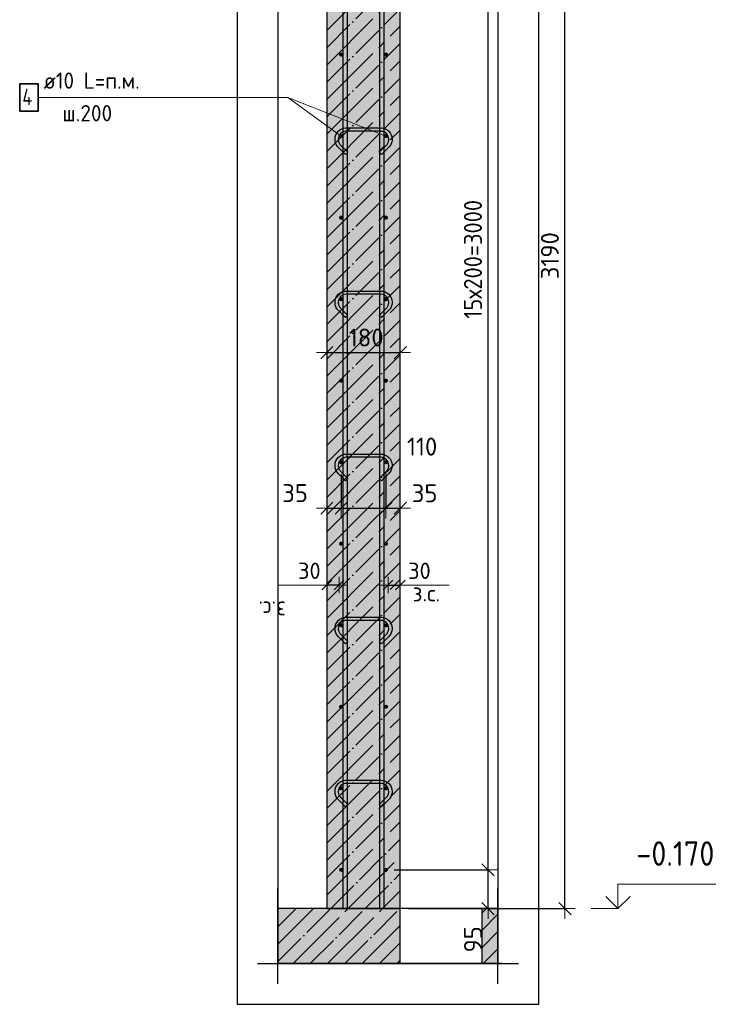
# Model space of a CAD drawing. Header units: millimetres. Extents: x -2258 to 68686, y -2266 to 30725.
# Tile 63 of 83: x 37119 to 38838, y 21875 to 24291. Entities that reach past the tile are written whole.
import ezdxf

# ---------------------------------------------------------------- set-up
doc = ezdxf.new("R2010")
doc.units = ezdxf.units.MM
doc.header["$PDMODE"] = 65
doc.linetypes.add('______11', pattern=[100, 80, -10, 0, -10])
doc.linetypes.add('______5', pattern=[220, 160, -20, 20, -20])
for name, color, linetype, lineweight in [('Standard', 7, 'Continuous', 25), ('Арм.стержн. вертикальными 1', 22, 'Continuous', 35), ('Арм.стержн.горизонт. 1', 180, 'Continuous', 35), ('Высотная отметки_ общее', 7, 'Continuous', 13), ('Размерная линия_ общее', 7, 'Continuous', 13), ('Размерная линия_ общее_1', 7, 'Continuous', 13)]:
    doc.layers.add(name, color=color, linetype=linetype, lineweight=lineweight)
doc.layers.add('Арм.стержн.Стяжки', color=7, linetype='Continuous', lineweight=35, true_color=0x501e0f)
doc.styles.add('ISOCPEUR', font='ISOCPEUR')
doc.dimstyles.new('DIMSTYLE_11', dxfattribs={"dimtxt": 44, "dimasz": 50, "dimexe": 0, "dimexo": 0, "dimgap": 22, "dimtad": 2, "dimdec": 0, "dimrnd": 5, "dimzin": 12, "dimdsep": 46, "dimtxsty": 'ISOCPEUR', "dimblk1": 'ALL_ML_STRICH', "dimblk2": 'ALL_ML_STRICH', "dimsah": 1, "dimcen": 0, "dimclrd": 7, "dimclre": 256, "dimclrt": 7, "dimadec": 0, "dimazin": 0, "dimtfac": 1, "dimtdec": 0, "dimtix": 1, "dimtmove": 2, "dimatfit": 3, "dimfxl": 0, "dimtvp": 1.2, "dimtzin": 0, "dimlwd": 0, "dimlwe": -3, "dimarcsym": 0})
doc.dimstyles.new('DIMSTYLE_3', dxfattribs={"dimtxt": 44, "dimasz": 50, "dimexe": 0, "dimexo": 0, "dimgap": 22, "dimtad": 2, "dimdec": 0, "dimrnd": 5, "dimzin": 12, "dimdsep": 46, "dimtxsty": 'ISOCPEUR', "dimblk1": 'ALL_ML_STRICH', "dimblk2": 'ALL_ML_STRICH', "dimsah": 1, "dimcen": 0, "dimclrd": 7, "dimclre": 256, "dimclrt": 7, "dimadec": 0, "dimazin": 0, "dimtfac": 1, "dimtdec": 0, "dimtix": 1, "dimtmove": 2, "dimatfit": 3, "dimfxl": 0, "dimtzin": 0, "dimlwd": 0, "dimlwe": -3, "dimarcsym": 0})
doc.dimstyles.new('DIMSTYLE_9', dxfattribs={"dimtxt": 40, "dimasz": 40, "dimexe": 0, "dimexo": 0.001, "dimgap": 20, "dimtad": 2, "dimdec": 0, "dimrnd": 5, "dimzin": 12, "dimdsep": 46, "dimtxsty": 'ISOCPEUR', "dimblk1": 'ALL_ML_STRICH', "dimblk2": 'ALL_ML_STRICH', "dimsah": 1, "dimcen": 0, "dimse1": 1, "dimse2": 1, "dimclrd": 7, "dimclre": 256, "dimclrt": 7, "dimadec": 0, "dimazin": 0, "dimtfac": 1, "dimtdec": 0, "dimtix": 1, "dimtmove": 2, "dimatfit": 3, "dimfxl": 0, "dimtvp": 1.2, "dimtzin": 0, "dimlwd": 0, "dimlwe": -3, "dimarcsym": 0})

# ---------------------------------------------------------------- blocks, each defined once
blk = doc.blocks.new('ALL_ML_STRICH')
at = {"color": 0, "linetype": 'ByBlock', "lineweight": -2}
for p, q in [((0, -0.5), (0, 0.5)), ((-1, 0), (0.5, 0)), ((-0.3, -0.3), (0.3, 0.3))]:
    blk.add_line(p, q, dxfattribs=at)
blk = doc.blocks.new('*D234')
at = {"layer": 'DEFPOINTS', "color": 7, "linetype": 'Continuous', "lineweight": 13, "transparency": 33554687}
for p in [(38174.8, 25300.1), (38052.8, 22110.1), (38456.8, 22110.1)]:
    blk.add_point(p, dxfattribs=at)
at = {"layer": 'Размерная линия_ общее', "color": 253, "linetype": 'Continuous', "lineweight": -2, "true_color": 0xa0a0a0, "transparency": 33554687}
for p, q in [((38194.8, 25300.1), (38456.8, 25300.1)), ((38072.8, 22110.1), (38456.8, 22110.1))]:
    blk.add_line(p, q, dxfattribs=at)
at = {"layer": 'Размерная линия_ общее', "color": 7, "linetype": 'Continuous', "lineweight": -2, "transparency": 33554687}
blk.add_line((38456.8, 22110.1), (38456.8, 25300.1), dxfattribs=at)
at = {"layer": 'Размерная линия_ общее', "color": 7, "linetype": 'Continuous', "lineweight": 13, "transparency": 33554687, "xscale": 50, "yscale": 50, "zscale": 50}
for p, rotation in [((38456.8, 25300.1), 90), ((38456.8, 22110.1), 270)]:
    blk.add_blockref('ALL_ML_STRICH', p, dxfattribs=dict(at, rotation=rotation))
at = {"layer": 'Размерная линия_ общее', "color": 7, "linetype": 'Continuous', "lineweight": 13, "transparency": 33554687, "insert": (38419.8, 23711.7), "char_height": 44, "width": 176, "attachment_point": 5, "rotation": 90, "style": 'ISOCPEUR'}
blk.add_mtext('\\A1;{3190}', dxfattribs=at)
blk = doc.blocks.new('COMPLEX_ELEVATIONDIM_7')
at = {"layer": 'Высотная отметки_ общее', "color": 7, "linetype": 'Continuous', "lineweight": 13, "transparency": 33554687}
for p, q in [((38586.8, 22110.1), (38586.8, 22170.1)), ((38586.8, 22170.1), (38826.8, 22170.1)), ((38586.8, 22110.1), (38556.8, 22140.1)), ((38586.8, 22110.1), (38616.8, 22140.1)), ((38586.8, 22110.1), (38586.8, 22110.1)), ((38586.8, 22110.1), (38586.8, 22110.1)), ((38586.8, 22110.1), (38586.8, 22110.1)), ((38586.8, 22110.1), (38586.8, 22110.1))]:
    blk.add_line(p, q, dxfattribs=at)
blk.add_lwpolyline([(38586.8, 22110.1), (38526.8, 22110.1), (38526.8, 22110.1), (38520.7, 22110.1)], dxfattribs=at)
at = {"layer": 'Высотная отметки_ общее', "color": 7, "linetype": 'Continuous', "lineweight": 13, "transparency": 33554687, "insert": (38631.8, 22215.1), "char_height": 60, "width": 242.825, "attachment_point": 7, "style": 'ISOCPEUR'}
blk.add_mtext('\\W0.90;-0.170', dxfattribs=at)
blk = doc.blocks.new('*D237')
at = {"layer": 'DEFPOINTS', "color": 7, "linetype": 'Continuous', "lineweight": 13, "transparency": 33554687}
for p in [(38017.8, 22205.1), (38052.8, 22110.1), (38268.1, 22110.1)]:
    blk.add_point(p, dxfattribs=at)
at = {"layer": 'Размерная линия_ общее', "color": 253, "linetype": 'Continuous', "lineweight": -2, "true_color": 0xa0a0a0, "transparency": 33554687}
for p, q in [((38037.8, 22205.1), (38268.1, 22205.1)), ((38072.8, 22110.1), (38268.1, 22110.1))]:
    blk.add_line(p, q, dxfattribs=at)
at = {"layer": 'Размерная линия_ общее', "color": 7, "linetype": 'Continuous', "lineweight": -2, "transparency": 33554687}
blk.add_line((38268.1, 22110.1), (38268.1, 22205.1), dxfattribs=at)
at = {"layer": 'Размерная линия_ общее', "color": 7, "linetype": 'Continuous', "lineweight": 13, "transparency": 33554687, "xscale": 50, "yscale": 50, "zscale": 50}
for p, rotation in [((38268.1, 22205.1), 90), ((38268.1, 22110.1), 270)]:
    blk.add_blockref('ALL_ML_STRICH', p, dxfattribs=dict(at, rotation=rotation))
at = {"layer": 'Размерная линия_ общее', "color": 7, "linetype": 'Continuous', "lineweight": 13, "transparency": 33554687, "insert": (38231.1, 22034.6), "char_height": 44, "width": 88, "attachment_point": 5, "rotation": 90, "style": 'ISOCPEUR'}
blk.add_mtext('\\A1;{95}', dxfattribs=at)
blk = doc.blocks.new('*D238')
at = {"layer": 'DEFPOINTS', "color": 7, "linetype": 'Continuous', "lineweight": 13, "transparency": 33554687}
for p in [(38017.8, 25205.1), (38017.8, 22205.1), (38268.1, 22205.1)]:
    blk.add_point(p, dxfattribs=at)
at = {"layer": 'Размерная линия_ общее', "color": 253, "linetype": 'Continuous', "lineweight": -2, "true_color": 0xa0a0a0, "transparency": 33554687}
for p, q in [((38037.8, 25205.1), (38268.1, 25205.1)), ((38037.8, 22205.1), (38268.1, 22205.1))]:
    blk.add_line(p, q, dxfattribs=at)
at = {"layer": 'Размерная линия_ общее', "color": 7, "linetype": 'Continuous', "lineweight": -2, "transparency": 33554687}
blk.add_line((38268.1, 22205.1), (38268.1, 25205.1), dxfattribs=at)
at = {"layer": 'Размерная линия_ общее', "color": 7, "linetype": 'Continuous', "lineweight": 13, "transparency": 33554687, "xscale": 50, "yscale": 50, "zscale": 50}
for p, rotation in [((38268.1, 25205.1), 90), ((38268.1, 22205.1), 270)]:
    blk.add_blockref('ALL_ML_STRICH', p, dxfattribs=dict(at, rotation=rotation))
at = {"layer": 'Размерная линия_ общее', "color": 7, "linetype": 'Continuous', "lineweight": 13, "transparency": 33554687, "insert": (38209.1, 23557.1), "char_height": 44, "width": 2.2, "attachment_point": 1, "rotation": 90, "line_spacing_factor": 0.60241, "style": 'ISOCPEUR'}
blk.add_mtext('\\W0.91;15х200=3000', dxfattribs=at)
blk = doc.blocks.new('*D242')
at = {"layer": 'DEFPOINTS', "color": 7, "linetype": 'Continuous', "lineweight": 13, "transparency": 33554687}
for p in [(38022.8, 22903.8), (38022.8, 22895), (38052.8, 22895)]:
    blk.add_point(p, dxfattribs=at)
at = {"layer": 'Размерная линия_ общее_1', "color": 7, "linetype": 'Continuous', "lineweight": -2, "transparency": 33554687}
blk.add_line((38022.8, 22903.8), (38052.8, 22903.8), dxfattribs=at)
at = {"layer": 'Размерная линия_ общее_1', "color": 7, "linetype": 'Continuous', "lineweight": 13, "transparency": 33554687, "xscale": 40, "yscale": 40, "zscale": 40, "rotation": 180}
blk.add_blockref('ALL_ML_STRICH', (38022.8, 22903.8), dxfattribs=at)
at = {"layer": 'Размерная линия_ общее_1', "color": 7, "linetype": 'Continuous', "lineweight": 13, "transparency": 33554687, "xscale": 40, "yscale": 40, "zscale": 40}
blk.add_blockref('ALL_ML_STRICH', (38052.8, 22903.8), dxfattribs=at)
at = {"layer": 'Размерная линия_ общее_1', "color": 7, "linetype": 'Continuous', "lineweight": 13, "transparency": 33554687, "insert": (38099.8, 22938.8), "char_height": 40, "width": 80, "attachment_point": 5, "style": 'ISOCPEUR'}
blk.add_mtext('\\A1;{30}', dxfattribs=at)
at = {"layer": 'Размерная линия_ общее_1', "color": 7, "linetype": 'Continuous', "lineweight": 13, "transparency": 33554687, "insert": (38083.3, 22903.6), "char_height": 40, "width": 2, "attachment_point": 1, "line_spacing_factor": 0.60241, "style": 'ISOCPEUR'}
blk.add_mtext('з.с.', dxfattribs=at)
blk = doc.blocks.new('*D243')
at = {"layer": 'DEFPOINTS', "color": 7, "linetype": 'Continuous', "lineweight": 13, "transparency": 33554687}
for p in [(37902.8, 22903.8), (37872.8, 22895), (37902.8, 22895)]:
    blk.add_point(p, dxfattribs=at)
at = {"layer": 'Размерная линия_ общее_1', "color": 7, "linetype": 'Continuous', "lineweight": -2, "transparency": 33554687}
blk.add_line((37902.8, 22903.8), (37872.8, 22903.8), dxfattribs=at)
at = {"layer": 'Размерная линия_ общее_1', "color": 7, "linetype": 'Continuous', "lineweight": 13, "transparency": 33554687, "xscale": 40, "yscale": 40, "zscale": 40}
for p, rotation in [((37872.8, 22903.8), 180), ((37902.8, 22903.8), 360)]:
    blk.add_blockref('ALL_ML_STRICH', p, dxfattribs=dict(at, rotation=rotation))
at = {"layer": 'Размерная линия_ общее_1', "color": 7, "linetype": 'Continuous', "lineweight": 13, "transparency": 33554687, "insert": (37829.8, 22938.8), "char_height": 40, "width": 80, "attachment_point": 5, "style": 'ISOCPEUR'}
blk.add_mtext('\\A1;{30}', dxfattribs=at)
at = {"layer": 'Размерная линия_ общее_1', "color": 7, "linetype": 'Continuous', "lineweight": 13, "transparency": 33554687, "insert": (37772.2, 22823.6), "char_height": 40, "width": 2, "attachment_point": 1, "rotation": 180, "line_spacing_factor": 0.60241, "style": 'ISOCPEUR'}
blk.add_mtext('з.с.', dxfattribs=at)
blk = doc.blocks.new('*D244')
at = {"layer": 'DEFPOINTS', "color": 7, "linetype": 'Continuous', "lineweight": 13, "transparency": 33554687}
for p in [(37907.8, 23195.1), (37872.8, 23092.3), (37872.8, 23078.4)]:
    blk.add_point(p, dxfattribs=at)
at = {"layer": 'Размерная линия_ общее', "color": 253, "linetype": 'Continuous', "lineweight": -2, "true_color": 0xa0a0a0, "transparency": 33554687}
for p, q in [((37907.8, 23175.1), (37907.8, 23092.3)), ((37872.8, 23092.3), (37872.8, 23092.3))]:
    blk.add_line(p, q, dxfattribs=at)
at = {"layer": 'Размерная линия_ общее', "color": 7, "linetype": 'Continuous', "lineweight": -2, "transparency": 33554687}
blk.add_line((37872.8, 23092.3), (37907.8, 23092.3), dxfattribs=at)
at = {"layer": 'Размерная линия_ общее', "color": 7, "linetype": 'Continuous', "lineweight": 13, "transparency": 33554687, "xscale": 50, "yscale": 50, "zscale": 50, "rotation": 180}
blk.add_blockref('ALL_ML_STRICH', (37872.8, 23092.3), dxfattribs=at)
at = {"layer": 'Размерная линия_ общее', "color": 7, "linetype": 'Continuous', "lineweight": 13, "transparency": 33554687, "xscale": 50, "yscale": 50, "zscale": 50}
blk.add_blockref('ALL_ML_STRICH', (37907.8, 23092.3), dxfattribs=at)
at = {"layer": 'Размерная линия_ общее', "color": 7, "linetype": 'Continuous', "lineweight": 13, "transparency": 33554687, "insert": (37794.8, 23129.3), "char_height": 44, "width": 88, "attachment_point": 5, "style": 'ISOCPEUR'}
blk.add_mtext('\\A1;{35}', dxfattribs=at)
blk = doc.blocks.new('*D245')
at = {"layer": 'DEFPOINTS', "color": 7, "linetype": 'Continuous', "lineweight": 13, "transparency": 33554687}
for p in [(37907.8, 23195.1), (38017.8, 23195.1), (37907.8, 23092.3)]:
    blk.add_point(p, dxfattribs=at)
at = {"layer": 'Размерная линия_ общее', "color": 253, "linetype": 'Continuous', "lineweight": -2, "true_color": 0xa0a0a0, "transparency": 33554687}
for p, q in [((37907.8, 23175.1), (37907.8, 23092.3)), ((38017.8, 23175.1), (38017.8, 23092.3))]:
    blk.add_line(p, q, dxfattribs=at)
at = {"layer": 'Размерная линия_ общее', "color": 7, "linetype": 'Continuous', "lineweight": -2, "transparency": 33554687}
blk.add_line((37907.8, 23092.3), (38017.8, 23092.3), dxfattribs=at)
at = {"layer": 'Размерная линия_ общее', "color": 7, "linetype": 'Continuous', "lineweight": 13, "transparency": 33554687, "xscale": 50, "yscale": 50, "zscale": 50, "rotation": 180}
blk.add_blockref('ALL_ML_STRICH', (37907.8, 23092.3), dxfattribs=at)
at = {"layer": 'Размерная линия_ общее', "color": 7, "linetype": 'Continuous', "lineweight": 13, "transparency": 33554687, "xscale": 50, "yscale": 50, "zscale": 50}
blk.add_blockref('ALL_ML_STRICH', (38017.8, 23092.3), dxfattribs=at)
at = {"layer": 'Размерная линия_ общее', "color": 7, "linetype": 'Continuous', "lineweight": 13, "transparency": 33554687, "insert": (38106.5, 23243.4), "char_height": 44, "width": 132, "attachment_point": 5, "style": 'ISOCPEUR'}
blk.add_mtext('\\A1;{110}', dxfattribs=at)
blk = doc.blocks.new('*D246')
at = {"layer": 'DEFPOINTS', "color": 7, "linetype": 'Continuous', "lineweight": 13, "transparency": 33554687}
for p in [(38017.8, 23195.1), (38017.8, 23092.3), (38052.8, 23078.4)]:
    blk.add_point(p, dxfattribs=at)
at = {"layer": 'Размерная линия_ общее', "color": 253, "linetype": 'Continuous', "lineweight": -2, "true_color": 0xa0a0a0, "transparency": 33554687}
for p, q in [((38017.8, 23175.1), (38017.8, 23092.3)), ((38052.8, 23092.3), (38052.8, 23092.3))]:
    blk.add_line(p, q, dxfattribs=at)
at = {"layer": 'Размерная линия_ общее', "color": 7, "linetype": 'Continuous', "lineweight": -2, "transparency": 33554687}
blk.add_line((38017.8, 23092.3), (38052.8, 23092.3), dxfattribs=at)
at = {"layer": 'Размерная линия_ общее', "color": 7, "linetype": 'Continuous', "lineweight": 13, "transparency": 33554687, "xscale": 50, "yscale": 50, "zscale": 50, "rotation": 180}
blk.add_blockref('ALL_ML_STRICH', (38017.8, 23092.3), dxfattribs=at)
at = {"layer": 'Размерная линия_ общее', "color": 7, "linetype": 'Continuous', "lineweight": 13, "transparency": 33554687, "xscale": 50, "yscale": 50, "zscale": 50}
blk.add_blockref('ALL_ML_STRICH', (38052.8, 23092.3), dxfattribs=at)
at = {"layer": 'Размерная линия_ общее', "color": 7, "linetype": 'Continuous', "lineweight": 13, "transparency": 33554687, "insert": (38112.5, 23129), "char_height": 44, "width": 88, "attachment_point": 5, "style": 'ISOCPEUR'}
blk.add_mtext('\\A1;{35}', dxfattribs=at)
blk = doc.blocks.new('*D247')
at = {"layer": 'DEFPOINTS', "color": 7, "linetype": 'Continuous', "lineweight": 13, "transparency": 33554687}
for p in [(37872.8, 23474), (37872.8, 23468.9), (38052.8, 23468.9)]:
    blk.add_point(p, dxfattribs=at)
at = {"layer": 'Размерная линия_ общее', "color": 253, "linetype": 'Continuous', "lineweight": -2, "true_color": 0xa0a0a0, "transparency": 33554687}
for p, q in [((37872.8, 23474), (37872.8, 23474)), ((38052.8, 23474), (38052.8, 23474))]:
    blk.add_line(p, q, dxfattribs=at)
at = {"layer": 'Размерная линия_ общее', "color": 7, "linetype": 'Continuous', "lineweight": -2, "transparency": 33554687}
blk.add_line((37872.8, 23474), (38052.8, 23474), dxfattribs=at)
at = {"layer": 'Размерная линия_ общее', "color": 7, "linetype": 'Continuous', "lineweight": 13, "transparency": 33554687, "xscale": 50, "yscale": 50, "zscale": 50, "rotation": 180}
blk.add_blockref('ALL_ML_STRICH', (37872.8, 23474), dxfattribs=at)
at = {"layer": 'Размерная линия_ общее', "color": 7, "linetype": 'Continuous', "lineweight": 13, "transparency": 33554687, "xscale": 50, "yscale": 50, "zscale": 50}
blk.add_blockref('ALL_ML_STRICH', (38052.8, 23474), dxfattribs=at)
at = {"layer": 'Размерная линия_ общее', "color": 7, "linetype": 'Continuous', "lineweight": 13, "transparency": 33554687, "insert": (37969.4, 23511), "char_height": 44, "width": 132, "attachment_point": 5, "style": 'ISOCPEUR'}
blk.add_mtext('\\A1;{180}', dxfattribs=at)

msp = doc.modelspace()

# ---------------------------------------------------------------- hatches: boundary and pattern name
at = {"linetype": '______5', "lineweight": -3, "transparency": 33554687}
msp.add_hatch(color=7, dxfattribs=at).paths.add_polyline_path([(38052.8, 22110.1), (37752.5, 22110.1), (37752.5, 21975.2), (38052.8, 21975.2)])
at = {"linetype": 'Continuous', "lineweight": -3, "transparency": 33554687}
msp.add_hatch(color=7, dxfattribs=at).paths.add_polyline_path([(38252.8, 22110.1), (38252.8, 21975.2), (38292.5, 21975.2), (38292.5, 22110.1)])
at = {"layer": 'Standard', "linetype": 'Continuous', "lineweight": -3, "transparency": 33554687}
msp.add_hatch(color=7, dxfattribs=at).paths.add_polyline_path([(38052.8, 25300.1), (37872.8, 25300.1), (37872.8, 22110.1), (38052.8, 22110.1)])
at = {"layer": 'Арм.стержн.горизонт. 1', "linetype": 'Continuous', "lineweight": 50, "transparency": 33554687}
for points in [[(37912.8, 24205.1), (37912.4, 24207.1), (37911.3, 24208.7), (37909.7, 24209.8), (37907.8, 24210.1), (37905.8, 24209.8), (37904.2, 24208.7), (37903.1, 24207.1), (37902.8, 24205.1), (37903.1, 24203.2), (37904.2, 24201.6), (37905.8, 24200.5), (37907.8, 24200.1), (37909.7, 24200.5), (37911.3, 24201.6), (37912.4, 24203.2)], [(38022.8, 24205.1), (38022.4, 24207.1), (38021.3, 24208.7), (38019.7, 24209.8), (38017.8, 24210.1), (38015.8, 24209.8), (38014.2, 24208.7), (38013.1, 24207.1), (38012.8, 24205.1), (38013.1, 24203.2), (38014.2, 24201.6), (38015.8, 24200.5), (38017.8, 24200.1), (38019.7, 24200.5), (38021.3, 24201.6), (38022.4, 24203.2)], [(37912.8, 24005.1), (37912.4, 24007.1), (37911.3, 24008.7), (37909.7, 24009.8), (37907.8, 24010.1), (37905.8, 24009.8), (37904.2, 24008.7), (37903.1, 24007.1), (37902.8, 24005.1), (37903.1, 24003.2), (37904.2, 24001.6), (37905.8, 24000.5), (37907.8, 24000.1), (37909.7, 24000.5), (37911.3, 24001.6), (37912.4, 24003.2)], [(38022.8, 24005.1), (38022.4, 24007.1), (38021.3, 24008.7), (38019.7, 24009.8), (38017.8, 24010.1), (38015.8, 24009.8), (38014.2, 24008.7), (38013.1, 24007.1), (38012.8, 24005.1), (38013.1, 24003.2), (38014.2, 24001.6), (38015.8, 24000.5), (38017.8, 24000.1), (38019.7, 24000.5), (38021.3, 24001.6), (38022.4, 24003.2)], [(37912.8, 23805.1), (37912.4, 23807.1), (37911.3, 23808.7), (37909.7, 23809.8), (37907.8, 23810.1), (37905.8, 23809.8), (37904.2, 23808.7), (37903.1, 23807.1), (37902.8, 23805.1), (37903.1, 23803.2), (37904.2, 23801.6), (37905.8, 23800.5), (37907.8, 23800.1), (37909.7, 23800.5), (37911.3, 23801.6), (37912.4, 23803.2)], [(38022.8, 23805.1), (38022.4, 23807.1), (38021.3, 23808.7), (38019.7, 23809.8), (38017.8, 23810.1), (38015.8, 23809.8), (38014.2, 23808.7), (38013.1, 23807.1), (38012.8, 23805.1), (38013.1, 23803.2), (38014.2, 23801.6), (38015.8, 23800.5), (38017.8, 23800.1), (38019.7, 23800.5), (38021.3, 23801.6), (38022.4, 23803.2)], [(37912.8, 23605.1), (37912.4, 23607.1), (37911.3, 23608.7), (37909.7, 23609.8), (37907.8, 23610.1), (37905.8, 23609.8), (37904.2, 23608.7), (37903.1, 23607.1), (37902.8, 23605.1), (37903.1, 23603.2), (37904.2, 23601.6), (37905.8, 23600.5), (37907.8, 23600.1), (37909.7, 23600.5), (37911.3, 23601.6), (37912.4, 23603.2)], [(38022.8, 23605.1), (38022.4, 23607.1), (38021.3, 23608.7), (38019.7, 23609.8), (38017.8, 23610.1), (38015.8, 23609.8), (38014.2, 23608.7), (38013.1, 23607.1), (38012.8, 23605.1), (38013.1, 23603.2), (38014.2, 23601.6), (38015.8, 23600.5), (38017.8, 23600.1), (38019.7, 23600.5), (38021.3, 23601.6), (38022.4, 23603.2)], [(37912.8, 23405.1), (37912.4, 23407.1), (37911.3, 23408.7), (37909.7, 23409.8), (37907.8, 23410.1), (37905.8, 23409.8), (37904.2, 23408.7), (37903.1, 23407.1), (37902.8, 23405.1), (37903.1, 23403.2), (37904.2, 23401.6), (37905.8, 23400.5), (37907.8, 23400.1), (37909.7, 23400.5), (37911.3, 23401.6), (37912.4, 23403.2)], [(38022.8, 23405.1), (38022.4, 23407.1), (38021.3, 23408.7), (38019.7, 23409.8), (38017.8, 23410.1), (38015.8, 23409.8), (38014.2, 23408.7), (38013.1, 23407.1), (38012.8, 23405.1), (38013.1, 23403.2), (38014.2, 23401.6), (38015.8, 23400.5), (38017.8, 23400.1), (38019.7, 23400.5), (38021.3, 23401.6), (38022.4, 23403.2)], [(37912.8, 23205.1), (37912.4, 23207.1), (37911.3, 23208.7), (37909.7, 23209.8), (37907.8, 23210.1), (37905.8, 23209.8), (37904.2, 23208.7), (37903.1, 23207.1), (37902.8, 23205.1), (37903.1, 23203.2), (37904.2, 23201.6), (37905.8, 23200.5), (37907.8, 23200.1), (37909.7, 23200.5), (37911.3, 23201.6), (37912.4, 23203.2)], [(38022.8, 23205.1), (38022.4, 23207.1), (38021.3, 23208.7), (38019.7, 23209.8), (38017.8, 23210.1), (38015.8, 23209.8), (38014.2, 23208.7), (38013.1, 23207.1), (38012.8, 23205.1), (38013.1, 23203.2), (38014.2, 23201.6), (38015.8, 23200.5), (38017.8, 23200.1), (38019.7, 23200.5), (38021.3, 23201.6), (38022.4, 23203.2)], [(37912.8, 23005.1), (37912.4, 23007.1), (37911.3, 23008.7), (37909.7, 23009.8), (37907.8, 23010.1), (37905.8, 23009.8), (37904.2, 23008.7), (37903.1, 23007.1), (37902.8, 23005.1), (37903.1, 23003.2), (37904.2, 23001.6), (37905.8, 23000.5), (37907.8, 23000.1), (37909.7, 23000.5), (37911.3, 23001.6), (37912.4, 23003.2)], [(38022.8, 23005.1), (38022.4, 23007.1), (38021.3, 23008.7), (38019.7, 23009.8), (38017.8, 23010.1), (38015.8, 23009.8), (38014.2, 23008.7), (38013.1, 23007.1), (38012.8, 23005.1), (38013.1, 23003.2), (38014.2, 23001.6), (38015.8, 23000.5), (38017.8, 23000.1), (38019.7, 23000.5), (38021.3, 23001.6), (38022.4, 23003.2)], [(37912.8, 22805.1), (37912.4, 22807.1), (37911.3, 22808.7), (37909.7, 22809.8), (37907.8, 22810.1), (37905.8, 22809.8), (37904.2, 22808.7), (37903.1, 22807.1), (37902.8, 22805.1), (37903.1, 22803.2), (37904.2, 22801.6), (37905.8, 22800.5), (37907.8, 22800.1), (37909.7, 22800.5), (37911.3, 22801.6), (37912.4, 22803.2)], [(38022.8, 22805.1), (38022.4, 22807.1), (38021.3, 22808.7), (38019.7, 22809.8), (38017.8, 22810.1), (38015.8, 22809.8), (38014.2, 22808.7), (38013.1, 22807.1), (38012.8, 22805.1), (38013.1, 22803.2), (38014.2, 22801.6), (38015.8, 22800.5), (38017.8, 22800.1), (38019.7, 22800.5), (38021.3, 22801.6), (38022.4, 22803.2)], [(37912.8, 22605.1), (37912.4, 22607.1), (37911.3, 22608.7), (37909.7, 22609.8), (37907.8, 22610.1), (37905.8, 22609.8), (37904.2, 22608.7), (37903.1, 22607.1), (37902.8, 22605.1), (37903.1, 22603.2), (37904.2, 22601.6), (37905.8, 22600.5), (37907.8, 22600.1), (37909.7, 22600.5), (37911.3, 22601.6), (37912.4, 22603.2)], [(38022.8, 22605.1), (38022.4, 22607.1), (38021.3, 22608.7), (38019.7, 22609.8), (38017.8, 22610.1), (38015.8, 22609.8), (38014.2, 22608.7), (38013.1, 22607.1), (38012.8, 22605.1), (38013.1, 22603.2), (38014.2, 22601.6), (38015.8, 22600.5), (38017.8, 22600.1), (38019.7, 22600.5), (38021.3, 22601.6), (38022.4, 22603.2)], [(37912.8, 22405.1), (37912.4, 22407.1), (37911.3, 22408.7), (37909.7, 22409.8), (37907.8, 22410.1), (37905.8, 22409.8), (37904.2, 22408.7), (37903.1, 22407.1), (37902.8, 22405.1), (37903.1, 22403.2), (37904.2, 22401.6), (37905.8, 22400.5), (37907.8, 22400.1), (37909.7, 22400.5), (37911.3, 22401.6), (37912.4, 22403.2)], [(38022.8, 22405.1), (38022.4, 22407.1), (38021.3, 22408.7), (38019.7, 22409.8), (38017.8, 22410.1), (38015.8, 22409.8), (38014.2, 22408.7), (38013.1, 22407.1), (38012.8, 22405.1), (38013.1, 22403.2), (38014.2, 22401.6), (38015.8, 22400.5), (38017.8, 22400.1), (38019.7, 22400.5), (38021.3, 22401.6), (38022.4, 22403.2)], [(37912.8, 22205.1), (37912.4, 22207.1), (37911.3, 22208.7), (37909.7, 22209.8), (37907.8, 22210.1), (37905.8, 22209.8), (37904.2, 22208.7), (37903.1, 22207.1), (37902.8, 22205.1), (37903.1, 22203.2), (37904.2, 22201.6), (37905.8, 22200.5), (37907.8, 22200.1), (37909.7, 22200.5), (37911.3, 22201.6), (37912.4, 22203.2)], [(38022.8, 22205.1), (38022.4, 22207.1), (38021.3, 22208.7), (38019.7, 22209.8), (38017.8, 22210.1), (38015.8, 22209.8), (38014.2, 22208.7), (38013.1, 22207.1), (38012.8, 22205.1), (38013.1, 22203.2), (38014.2, 22201.6), (38015.8, 22200.5), (38017.8, 22200.1), (38019.7, 22200.5), (38021.3, 22201.6), (38022.4, 22203.2)]]:
    msp.add_hatch(color=4, dxfattribs=at).paths.add_polyline_path(points)

# ---------------------------------------------------------------- linework, layer by layer
at = {"color": 52, "linetype": 'Continuous', "lineweight": -3, "transparency": 33554687}
for p, q in [((37752.5, 26392.1), (37752.5, 21975.2)), ((37752.5, 26392.1), (37752.5, 21975.2)), ((38292.5, 26392.1), (38292.5, 21975.2)), ((38292.5, 26392.1), (38292.5, 21975.2)), ((38292.5, 21975.2), (37752.5, 21975.2)), ((37752.5, 21975.2), (38292.5, 21975.2))]:
    msp.add_line(p, q, dxfattribs=at)
at = {"color": 7, "linetype": 'Continuous', "lineweight": 25, "transparency": 33554687}
for p, q in [((37752.5, 21925.2), (37752.5, 22160.1)), ((38292.5, 21925.2), (38292.5, 22160.1)), ((37872.8, 22110.1), (37752.5, 22110.1)), ((38052.8, 22110.1), (37872.8, 22110.1)), ((38252.8, 22110.1), (38052.8, 22110.1)), ((38052.8, 21975.2), (38052.8, 22110.1)), ((38252.8, 22110.1), (38252.8, 21975.2)), ((38292.5, 22110.1), (38252.8, 22110.1)), ((37702.5, 21975.2), (38102.8, 21975.2)), ((38302.8, 21975.2), (38002.8, 21975.2)), ((38202.8, 21975.2), (38342.5, 21975.2))]:
    msp.add_line(p, q, dxfattribs=at)
at = {"color": 7, "linetype": '______11', "lineweight": -3, "transparency": 33554687}
for p, q in [((37752.5, 22065.3), (37797.4, 22110.1)), ((37752.5, 21980.4), (37882.3, 22110.1)), ((37832.2, 21975.2), (37967.1, 22110.1)), ((37917.1, 21975.2), (38052, 22110.1)), ((38252.8, 22056.4), (38292.5, 22096.1)), ((38001.9, 21975.2), (38052.8, 22026.1)), ((38256.5, 21975.2), (38292.5, 22011.3))]:
    msp.add_line(p, q, dxfattribs=at)
at = {"color": 7, "linetype": '______5', "lineweight": -3, "transparency": 33554687}
for p, q in [((37752.5, 22107.7), (37755, 22110.1)), ((37752.5, 22022.8), (37839.8, 22110.1)), ((37789.8, 21975.2), (37924.7, 22110.1)), ((37874.6, 21975.2), (38009.5, 22110.1)), ((38252.8, 22098.8), (38264.1, 22110.1)), ((37959.5, 21975.2), (38052.8, 22068.5)), ((38252.8, 22013.9), (38292.5, 22053.7)), ((38044.3, 21975.2), (38052.8, 21983.6))]:
    msp.add_line(p, q, dxfattribs=at)
at = {"layer": 'Standard', "color": 7, "linetype": 'Continuous', "lineweight": 25, "transparency": 33554687}
for p, q in [((37872.8, 25300.1), (37872.8, 22110.1)), ((38052.8, 22110.1), (38052.8, 25300.1)), ((37872.8, 22110.1), (38052.8, 22110.1))]:
    msp.add_line(p, q, dxfattribs=at)
at = {"layer": 'Standard', "color": 7, "linetype": '______5', "lineweight": -3, "transparency": 33554687}
for p, q in [((37872.8, 24264.4), (38052.8, 24444.4)), ((37872.8, 24179.5), (38052.8, 24359.5)), ((37872.8, 24094.7), (38052.8, 24274.7)), ((37872.8, 24009.8), (38052.8, 24189.8)), ((37872.8, 23925), (38052.8, 24105)), ((37872.8, 23840.1), (38052.8, 24020.1)), ((37872.8, 23755.3), (38052.8, 23935.3)), ((37872.8, 23670.4), (38052.8, 23850.4)), ((37872.8, 23585.6), (38052.8, 23765.6)), ((37872.8, 23500.7), (38052.8, 23680.7)), ((37872.8, 23415.9), (38052.8, 23595.9)), ((37872.8, 23331), (38052.8, 23511)), ((37872.8, 23246.1), (38052.8, 23426.1)), ((37872.8, 23161.3), (38052.8, 23341.3)), ((37872.8, 23076.4), (38052.8, 23256.4)), ((37872.8, 22991.6), (38052.8, 23171.6)), ((37872.8, 22906.7), (38052.8, 23086.7)), ((37872.8, 22821.9), (38052.8, 23001.9)), ((37872.8, 22737), (38052.8, 22917)), ((37872.8, 22652.2), (38052.8, 22832.2)), ((37872.8, 22567.3), (38052.8, 22747.3)), ((37872.8, 22482.5), (38052.8, 22662.5)), ((37872.8, 22397.6), (38052.8, 22577.6)), ((37872.8, 22312.8), (38052.8, 22492.8)), ((37872.8, 22227.9), (38052.8, 22407.9)), ((37872.8, 22143.1), (38052.8, 22323.1)), ((37924.7, 22110.1), (38052.8, 22238.2)), ((38009.5, 22110.1), (38052.8, 22153.4))]:
    msp.add_line(p, q, dxfattribs=at)
at = {"layer": 'Standard', "color": 7, "linetype": '______11', "lineweight": -3, "transparency": 33554687}
for p, q in [((37872.8, 24222), (38052.8, 24402)), ((37872.8, 24137.1), (38052.8, 24317.1)), ((37872.8, 24052.2), (38052.8, 24232.2)), ((37872.8, 23967.4), (38052.8, 24147.4)), ((37872.8, 23882.5), (38052.8, 24062.5)), ((37872.8, 23797.7), (38052.8, 23977.7)), ((37872.8, 23712.8), (38052.8, 23892.8)), ((37872.8, 23628), (38052.8, 23808)), ((37872.8, 23543.1), (38052.8, 23723.1)), ((37872.8, 23458.3), (38052.8, 23638.3)), ((37872.8, 23373.4), (38052.8, 23553.4)), ((37872.8, 23288.6), (38052.8, 23468.6)), ((37872.8, 23203.7), (38052.8, 23383.7)), ((37872.8, 23118.9), (38052.8, 23298.9)), ((37872.8, 23034), (38052.8, 23214)), ((37872.8, 22949.2), (38052.8, 23129.2)), ((37872.8, 22864.3), (38052.8, 23044.3)), ((37872.8, 22779.5), (38052.8, 22959.5)), ((37872.8, 22694.6), (38052.8, 22874.6)), ((37872.8, 22609.8), (38052.8, 22789.8)), ((37872.8, 22524.9), (38052.8, 22704.9)), ((37872.8, 22440), (38052.8, 22620)), ((37872.8, 22355.2), (38052.8, 22535.2)), ((37872.8, 22270.3), (38052.8, 22450.3)), ((37872.8, 22185.5), (38052.8, 22365.5)), ((37882.3, 22110.1), (38052.8, 22280.6)), ((37967.1, 22110.1), (38052.8, 22195.8)), ((38052, 22110.1), (38052.8, 22110.9))]:
    msp.add_line(p, q, dxfattribs=at)
at = {"layer": 'Standard', "color": 7, "linetype": 'Continuous', "lineweight": 13, "transparency": 33554687}
for p, q in [((38017.8, 24005.1), (37776.8, 24100)), ((37872.8, 22903.8), (37752.8, 22903.8)), ((38052.8, 22903.8), (38172.8, 22903.8))]:
    msp.add_line(p, q, dxfattribs=at)
at = {"layer": 'Standard', "color": 7, "linetype": 'Continuous', "lineweight": 25, "transparency": 33554687}
msp.add_lwpolyline([(37652.5, 21875.2), (38392.5, 21875.2), (38392.5, 26492.1), (37652.5, 26492.1), (37652.5, 21875.2)], dxfattribs=at)
at = {"layer": 'Арм.стержн. вертикальными 1', "color": 4, "linetype": 'Continuous', "lineweight": 25, "transparency": 33554687}
for points in [[(37912.8, 22110.1), (37912.8, 26310.1), (37922.8, 26310.1), (37922.8, 22110.1), (37912.8, 22110.1)], [(38002.8, 22110.1), (38002.8, 26310.1), (38012.8, 26310.1), (38012.8, 22110.1), (38002.8, 22110.1)]]:
    msp.add_lwpolyline(points, dxfattribs=at)
at = {"layer": 'Арм.стержн.горизонт. 1', "color": 7, "linetype": 'Continuous', "lineweight": 13, "transparency": 33554687}
for p, q in [((37164.8, 24100), (37776.8, 24100)), ((37776.8, 24100), (37907.8, 24005.1))]:
    msp.add_line(p, q, dxfattribs=at)
at = {"layer": 'Арм.стержн.горизонт. 1', "color": 52, "linetype": 'Continuous', "lineweight": 25, "transparency": 33554687}
for p, q in [((37872.8, 22110.1), (37872.8, 22110.1)), ((38052.8, 22110.1), (38052.8, 22110.1))]:
    msp.add_line(p, q, dxfattribs=at)
at = {"layer": 'Арм.стержн.горизонт. 1', "color": 7, "linetype": 'Continuous', "lineweight": 35, "transparency": 33554687}
msp.add_lwpolyline([(37119.4, 24066.6), (37164.8, 24066.6), (37164.8, 24133.3), (37119.4, 24133.3), (37119.4, 24066.6)], dxfattribs=at)
at = {"layer": 'Арм.стержн.Стяжки', "color": 40, "linetype": 'Continuous', "lineweight": 25, "transparency": 33554687}
for points in [[(38001.3, 23965.4), (38019.2, 23983.3), (38020.4, 23984.7), (38021.5, 23986.2), (38022.5, 23987.8), (38023.2, 23989.5), (38023.9, 23991.2), (38024.3, 23993), (38024.6, 23994.9), (38024.8, 23996.8), (38024.8, 23997.9), (38024.3, 24001.5), (38023, 24005.2), (38021.2, 24008.5), (38018.9, 24011.3), (38016.2, 24013.6), (38012.8, 24015.4), (38009.1, 24016.6), (38005.5, 24017.1), (37920, 24017.1), (37916.4, 24016.6), (37912.7, 24015.4), (37909.4, 24013.6), (37906.6, 24011.3), (37904.3, 24008.5), (37902.5, 24005.2), (37901.3, 24001.5), (37900.8, 23997.9), (37900.8, 23996.8), (37900.9, 23994.9), (37901.2, 23993), (37901.7, 23991.2), (37902.3, 23989.5), (37903.1, 23987.8), (37904, 23986.2), (37905.1, 23984.7), (37906.3, 23983.3), (37924.2, 23965.4), (37918.5, 23959.8), (37900.5, 23977.8), (37898.8, 23979.7), (37897.3, 23981.8), (37896, 23984.1), (37894.9, 23986.4), (37894, 23988.8), (37893.4, 23991.4), (37892.9, 23994), (37892.8, 23996.5), (37892.8, 23998.5), (37893.4, 24003.3), (37895.1, 24008.4), (37897.7, 24013.1), (37900.9, 24017), (37904.8, 24020.2), (37909.5, 24022.8), (37914.6, 24024.5), (37919.4, 24025.1), (38006.1, 24025.1), (38011, 24024.5), (38016, 24022.8), (38020.7, 24020.2), (38024.6, 24017), (38027.8, 24013.1), (38030.4, 24008.4), (38032.1, 24003.3), (38032.8, 23998.5), (38032.8, 23996.5), (38032.6, 23994), (38032.2, 23991.4), (38031.5, 23988.8), (38030.6, 23986.4), (38029.5, 23984.1), (38028.2, 23981.8), (38026.7, 23979.7), (38025, 23977.8), (38007, 23959.8), (38001.3, 23965.4)], [(38001.3, 23565.4), (38019.2, 23583.3), (38020.4, 23584.7), (38021.5, 23586.2), (38022.5, 23587.8), (38023.2, 23589.5), (38023.9, 23591.2), (38024.3, 23593), (38024.6, 23594.9), (38024.8, 23596.8), (38024.8, 23597.9), (38024.3, 23601.5), (38023, 23605.2), (38021.2, 23608.5), (38018.9, 23611.3), (38016.2, 23613.6), (38012.8, 23615.4), (38009.1, 23616.6), (38005.5, 23617.1), (37920, 23617.1), (37916.4, 23616.6), (37912.7, 23615.4), (37909.4, 23613.6), (37906.6, 23611.3), (37904.3, 23608.5), (37902.5, 23605.2), (37901.3, 23601.5), (37900.8, 23597.9), (37900.8, 23596.8), (37900.9, 23594.9), (37901.2, 23593), (37901.7, 23591.2), (37902.3, 23589.5), (37903.1, 23587.8), (37904, 23586.2), (37905.1, 23584.7), (37906.3, 23583.3), (37924.2, 23565.4), (37918.5, 23559.8), (37900.5, 23577.8), (37898.8, 23579.7), (37897.3, 23581.8), (37896, 23584.1), (37894.9, 23586.4), (37894, 23588.8), (37893.4, 23591.4), (37892.9, 23594), (37892.8, 23596.5), (37892.8, 23598.5), (37893.4, 23603.3), (37895.1, 23608.4), (37897.7, 23613.1), (37900.9, 23617), (37904.8, 23620.2), (37909.5, 23622.8), (37914.6, 23624.5), (37919.4, 23625.1), (38006.1, 23625.1), (38011, 23624.5), (38016, 23622.8), (38020.7, 23620.2), (38024.6, 23617), (38027.8, 23613.1), (38030.4, 23608.4), (38032.1, 23603.3), (38032.8, 23598.5), (38032.8, 23596.5), (38032.6, 23594), (38032.2, 23591.4), (38031.5, 23588.8), (38030.6, 23586.4), (38029.5, 23584.1), (38028.2, 23581.8), (38026.7, 23579.7), (38025, 23577.8), (38007, 23559.8), (38001.3, 23565.4)], [(38001.3, 23165.4), (38019.2, 23183.3), (38020.4, 23184.7), (38021.5, 23186.2), (38022.5, 23187.8), (38023.2, 23189.5), (38023.9, 23191.2), (38024.3, 23193), (38024.6, 23194.9), (38024.8, 23196.8), (38024.8, 23197.9), (38024.3, 23201.5), (38023, 23205.2), (38021.2, 23208.5), (38018.9, 23211.3), (38016.2, 23213.6), (38012.8, 23215.4), (38009.1, 23216.6), (38005.5, 23217.1), (37920, 23217.1), (37916.4, 23216.6), (37912.7, 23215.4), (37909.4, 23213.6), (37906.6, 23211.3), (37904.3, 23208.5), (37902.5, 23205.2), (37901.3, 23201.5), (37900.8, 23197.9), (37900.8, 23196.8), (37900.9, 23194.9), (37901.2, 23193), (37901.7, 23191.2), (37902.3, 23189.5), (37903.1, 23187.8), (37904, 23186.2), (37905.1, 23184.7), (37906.3, 23183.3), (37924.2, 23165.4), (37918.5, 23159.8), (37900.5, 23177.8), (37898.8, 23179.7), (37897.3, 23181.8), (37896, 23184.1), (37894.9, 23186.4), (37894, 23188.8), (37893.4, 23191.4), (37892.9, 23194), (37892.8, 23196.5), (37892.8, 23198.5), (37893.4, 23203.3), (37895.1, 23208.4), (37897.7, 23213.1), (37900.9, 23217), (37904.8, 23220.2), (37909.5, 23222.8), (37914.6, 23224.5), (37919.4, 23225.1), (38006.1, 23225.1), (38011, 23224.5), (38016, 23222.8), (38020.7, 23220.2), (38024.6, 23217), (38027.8, 23213.1), (38030.4, 23208.4), (38032.1, 23203.3), (38032.8, 23198.5), (38032.8, 23196.5), (38032.6, 23194), (38032.2, 23191.4), (38031.5, 23188.8), (38030.6, 23186.4), (38029.5, 23184.1), (38028.2, 23181.8), (38026.7, 23179.7), (38025, 23177.8), (38007, 23159.8), (38001.3, 23165.4)], [(38001.3, 22765.4), (38019.2, 22783.3), (38020.4, 22784.7), (38021.5, 22786.2), (38022.5, 22787.8), (38023.2, 22789.5), (38023.9, 22791.2), (38024.3, 22793), (38024.6, 22794.9), (38024.8, 22796.8), (38024.8, 22797.9), (38024.3, 22801.5), (38023, 22805.2), (38021.2, 22808.5), (38018.9, 22811.3), (38016.2, 22813.6), (38012.8, 22815.4), (38009.1, 22816.6), (38005.5, 22817.1), (37920, 22817.1), (37916.4, 22816.6), (37912.7, 22815.4), (37909.4, 22813.6), (37906.6, 22811.3), (37904.3, 22808.5), (37902.5, 22805.2), (37901.3, 22801.5), (37900.8, 22797.9), (37900.8, 22796.8), (37900.9, 22794.9), (37901.2, 22793), (37901.7, 22791.2), (37902.3, 22789.5), (37903.1, 22787.8), (37904, 22786.2), (37905.1, 22784.7), (37906.3, 22783.3), (37924.2, 22765.4), (37918.5, 22759.8), (37900.5, 22777.8), (37898.8, 22779.7), (37897.3, 22781.8), (37896, 22784.1), (37894.9, 22786.4), (37894, 22788.8), (37893.4, 22791.4), (37892.9, 22794), (37892.8, 22796.5), (37892.8, 22798.5), (37893.4, 22803.3), (37895.1, 22808.4), (37897.7, 22813.1), (37900.9, 22817), (37904.8, 22820.2), (37909.5, 22822.8), (37914.6, 22824.5), (37919.4, 22825.1), (38006.1, 22825.1), (38011, 22824.5), (38016, 22822.8), (38020.7, 22820.2), (38024.6, 22817), (38027.8, 22813.1), (38030.4, 22808.4), (38032.1, 22803.3), (38032.8, 22798.5), (38032.8, 22796.5), (38032.6, 22794), (38032.2, 22791.4), (38031.5, 22788.8), (38030.6, 22786.4), (38029.5, 22784.1), (38028.2, 22781.8), (38026.7, 22779.7), (38025, 22777.8), (38007, 22759.8), (38001.3, 22765.4)], [(38001.3, 22365.4), (38019.2, 22383.3), (38020.4, 22384.7), (38021.5, 22386.2), (38022.5, 22387.8), (38023.2, 22389.5), (38023.9, 22391.2), (38024.3, 22393), (38024.6, 22394.9), (38024.8, 22396.8), (38024.8, 22397.9), (38024.3, 22401.5), (38023, 22405.2), (38021.2, 22408.5), (38018.9, 22411.3), (38016.2, 22413.6), (38012.8, 22415.4), (38009.1, 22416.6), (38005.5, 22417.1), (37920, 22417.1), (37916.4, 22416.6), (37912.7, 22415.4), (37909.4, 22413.6), (37906.6, 22411.3), (37904.3, 22408.5), (37902.5, 22405.2), (37901.3, 22401.5), (37900.8, 22397.9), (37900.8, 22396.8), (37900.9, 22394.9), (37901.2, 22393), (37901.7, 22391.2), (37902.3, 22389.5), (37903.1, 22387.8), (37904, 22386.2), (37905.1, 22384.7), (37906.3, 22383.3), (37924.2, 22365.4), (37918.5, 22359.8), (37900.5, 22377.8), (37898.8, 22379.7), (37897.3, 22381.8), (37896, 22384.1), (37894.9, 22386.4), (37894, 22388.8), (37893.4, 22391.4), (37892.9, 22394), (37892.8, 22396.5), (37892.8, 22398.5), (37893.4, 22403.3), (37895.1, 22408.4), (37897.7, 22413.1), (37900.9, 22417), (37904.8, 22420.2), (37909.5, 22422.8), (37914.6, 22424.5), (37919.4, 22425.1), (38006.1, 22425.1), (38011, 22424.5), (38016, 22422.8), (38020.7, 22420.2), (38024.6, 22417), (38027.8, 22413.1), (38030.4, 22408.4), (38032.1, 22403.3), (38032.8, 22398.5), (38032.8, 22396.5), (38032.6, 22394), (38032.2, 22391.4), (38031.5, 22388.8), (38030.6, 22386.4), (38029.5, 22384.1), (38028.2, 22381.8), (38026.7, 22379.7), (38025, 22377.8), (38007, 22359.8), (38001.3, 22365.4)]]:
    msp.add_lwpolyline(points, dxfattribs=at)

# ---------------------------------------------------------------- block references
at = {"layer": 'Высотная отметки_ общее', "color": 7, "linetype": 'Continuous', "lineweight": 13, "transparency": 33554687}
msp.add_blockref('COMPLEX_ELEVATIONDIM_7', (0, 0), dxfattribs=at)

# ---------------------------------------------------------------- texts
at = {"layer": 'Арм.стержн.горизонт. 1', "color": 7, "linetype": 'Continuous', "lineweight": 25, "transparency": 33554687, "char_height": 40, "attachment_point": 7, "style": 'ISOCPEUR'}
for s, insert, width in [('\\W0.94;ø10 L=п.м.', (37178.1, 24121.3), 266.644), ('\\W0.80;4', (37126.1, 24081.3), 47.978), ('\\W0.95;ш.200 ', (37224.1, 24041.3), 174.933)]:
    msp.add_mtext(s, dxfattribs=dict(at, insert=insert, width=width))

# ---------------------------------------------------------------- dimensions: what is measured, and where the dimension line sits
at = {"layer": 'Размерная линия_ общее', "color": 7, "linetype": 'Continuous', "lineweight": 13, "transparency": 33554687}
for base, p2, picture, middle in [((38456.8, 25300.1), (38194.8, 25300.1), '*D234', (38419.8, 23711.7)), ((38268.1, 22205.1), (38037.8, 22205.1), '*D237', (38231.1, 22034.6))]:
    dim = msp.add_linear_dim(base=base, p1=(38072.8, 22110.1), p2=p2, angle=90, dimstyle='DIMSTYLE_3', override={"dimpost": '<>', "dimclrd": 7, "dimclre": 253, "dimclrt": 7, "dimlwd": 0, "dimlwe": 65533}, dxfattribs=at)
    dim.commit()
    dim.dimension.update_dxf_attribs({"geometry": picture, "text_midpoint": middle, "dimtype": 160})
dim = msp.add_linear_dim(base=(38268.1, 25205.1), p1=(38037.8, 22205.1), p2=(38037.8, 25205.1), angle=90, text='\\W0.91;15х200=3000', dimstyle='DIMSTYLE_3', override={"dimpost": '<>', "dimclrd": 7, "dimclre": 253, "dimclrt": 7, "dimlwd": 0, "dimlwe": 65533}, dxfattribs=at)
dim.commit()
dim.dimension.update_dxf_attribs({"geometry": '*D238', "text_midpoint": (38246.1, 23705.1), "dimtype": 160})
for base, p1, p2, dimstyle, picture, middle in [((38052.8, 23474), (37872.8, 23474), (38052.8, 23474), 'DIMSTYLE_3', '*D247', (37969.4, 23511)), ((38017.8, 23092.3), (37907.8, 23175.1), (38017.8, 23175.1), 'DIMSTYLE_11', '*D245', (38106.5, 23243.4)), ((37907.8, 23092.3), (37872.8, 23092.3), (37907.8, 23175.1), 'DIMSTYLE_11', '*D244', (37794.8, 23129.3)), ((38052.8, 23092.3), (38017.8, 23175.1), (38052.8, 23092.3), 'DIMSTYLE_11', '*D246', (38112.5, 23129))]:
    dim = msp.add_linear_dim(base=base, p1=p1, p2=p2, dimstyle=dimstyle, override={"dimpost": '<>', "dimclrd": 7, "dimclre": 253, "dimclrt": 7, "dimlwd": 0, "dimlwe": 65533}, dxfattribs=at)
    dim.commit()
    dim.dimension.update_dxf_attribs({"geometry": picture, "text_midpoint": middle, "dimtype": 160})
at = {"layer": 'Размерная линия_ общее_1', "color": 7, "linetype": 'Continuous', "lineweight": 13, "transparency": 33554687}
dim = msp.add_linear_dim(base=(37872.8, 22903.8), p1=(37902.8, 22895), p2=(37872.8, 22895), angle=180, text='<>\\Xз.с.', dimstyle='DIMSTYLE_9', override={"dimpost": '<>', "dimclrd": 7, "dimclre": 253, "dimclrt": 7, "dimlwd": 0, "dimlwe": 65533}, dxfattribs=at)
dim.commit()
dim.dimension.update_dxf_attribs({"geometry": '*D243', "text_midpoint": (37829.8, 22938.8), "dimtype": 160})
dim = msp.add_linear_dim(base=(38052.8, 22903.8), p1=(38022.8, 22895), p2=(38052.8, 22895), text='<>\\Xз.с.', dimstyle='DIMSTYLE_9', override={"dimpost": '<>', "dimclrd": 7, "dimclre": 253, "dimclrt": 7, "dimlwd": 0, "dimlwe": 65533}, dxfattribs=at)
dim.commit()
dim.dimension.update_dxf_attribs({"geometry": '*D242', "text_midpoint": (38099.8, 22938.8), "dimtype": 160})

doc.saveas('drawing.dxf')
